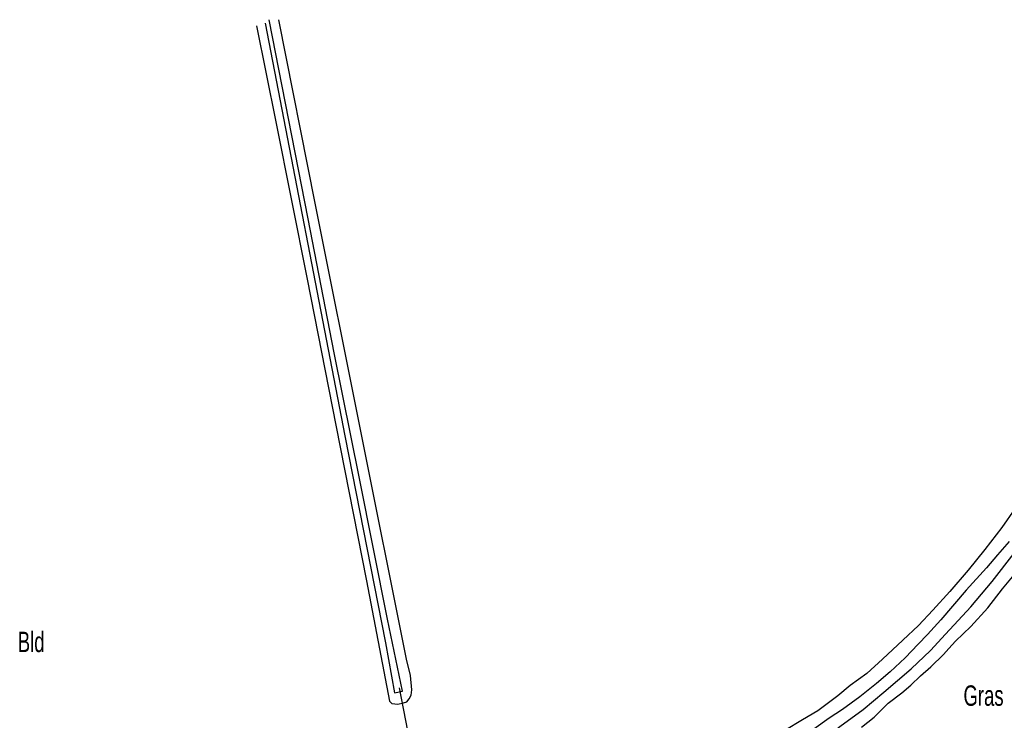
# Model space of a CAD drawing. Header units: metres. Extents: x 74699 to 149952, y 394498 to 789673.
# Tile 20 of 22: x 78439 to 78560, y 395520 to 395606. Entities that reach past the tile are written whole.
import ezdxf

# ---------------------------------------------------------------- set-up
doc = ezdxf.new("R2010")
doc.units = ezdxf.units.M
for name, color, linetype in [('B-TE-OND-GD', 8, 'CONTINUOUS'), ('B-TR-SLOO-GD', 142, 'CONTINUOUS'), ('B-WT-HDUIK-GD', 134, 'CONTINUOUS')]:
    doc.layers.add(name, color=color, linetype=linetype)

msp = doc.modelspace()

# ---------------------------------------------------------------- linework, layer by layer
at = {"layer": 'B-TR-SLOO-GD'}
for points in [[(78467.712056, 395605.654589), (78470.085438, 395593.906141), (78473.951172, 395574.603922), (78477.49057, 395556.666277), (78481.23933, 395537.579379), (78484.070178, 395522.817544), (78484.357398, 395522.524736), (78485.082712, 395522.41037), (78485.787909, 395522.579498), (78486.185398, 395522.697217), (78486.454736, 395523.069001), (78486.720722, 395523.513801), (78486.812737, 395524.199999), (78486.645844, 395525.94716), (78486.141439, 395527.931623), (78474.920492, 395583.901129), (78470.457222, 395606.426469)], [(78468.781586, 395605.989493), (78478.581335, 395555.341936), (78483.585145, 395529.963768), (78484.675538, 395523.803256), (78485.66572, 395524.039812), (78483.833249, 395532.853104), (78480.370592, 395550.13249), (78477.281954, 395565.534703), (78474.086027, 395581.974409), (78469.278913, 395606.422744)], [(78560.833882, 395546.38224), (78559.239831, 395544.125087), (78557.162609, 395541.417918), (78555.09619, 395538.859762), (78552.845742, 395536.250941), (78550.758462, 395533.981866), (78548.9964, 395532.080851), (78547.097992, 395530.270732), (78544.60242, 395527.958445), (78542.658564, 395526.212028), (78540.631633, 395524.703286), (78539.102774, 395523.439667), (78536.639239, 395521.625824), (78534.769516, 395520.51457), (78532.595809, 395519.197679)], [(78560.150292, 395542.373455), (78558.729838, 395540.770463), (78557.360422, 395539.170823), (78554.883476, 395536.400325), (78551.737096, 395532.774872), (78550.136711, 395530.967362), (78548.983734, 395529.793523), (78547.3908, 395528.1272), (78545.525919, 395526.401273), (78543.858852, 395524.946175), (78541.822236, 395523.337222), (78539.680194, 395521.776325), (78538.051124, 395520.723186), (78536.145638, 395519.366808)], [(78488.01675, 395504.430629), (78498.935576, 395506.491459), (78516.530495, 395509.479887), (78517.180186, 395509.405009), (78518.237423, 395508.961699), (78518.852468, 395508.982561), (78519.335266, 395508.87937), (78520.874556, 395510.465599), (78521.401685, 395510.741643), (78521.861758, 395510.911889), (78524.491068, 395511.871523), (78528.711077, 395513.338543), (78532.002743, 395515.004865), (78536.153834, 395517.231099), (78539.36727, 395519.688673), (78542.223077, 395521.794579), (78544.755902, 395523.898623), (78548.092644, 395526.765979), (78550.480928, 395529.014192), (78552.344691, 395531.015418), (78555.457171, 395534.37414), (78558.050345, 395537.486992), (78560.742985, 395540.967531)], [(78542.006265, 395519.611932), (78543.570142, 395520.844258), (78545.3065, 395522.534049), (78546.957549, 395523.828588), (78548.076253, 395524.747617), (78549.239661, 395525.908045), (78550.514456, 395526.991732), (78552.063059, 395528.532512), (78552.741062, 395529.260806), (78553.551312, 395530.177973), (78555.456426, 395531.948976), (78557.509061, 395534.257165), (78559.319179, 395536.574669), (78560.969483, 395538.55317)]]:
    msp.add_lwpolyline(points, dxfattribs=at)
at = {"layer": 'B-WT-HDUIK-GD'}
msp.add_lwpolyline([(78485.246625, 395524.442888), (78488.582249, 395507.343433)], dxfattribs=at)

# ---------------------------------------------------------------- texts
at = {"layer": 'B-TE-OND-GD', "width": 0.68}
for s, p in [('Bld', (78438.420843, 395528.820104)), ('Gras', (78554.532926, 395522.230811))]:
    msp.add_text(s, height=2.5, dxfattribs=at).set_placement(p)

doc.saveas('drawing.dxf')
